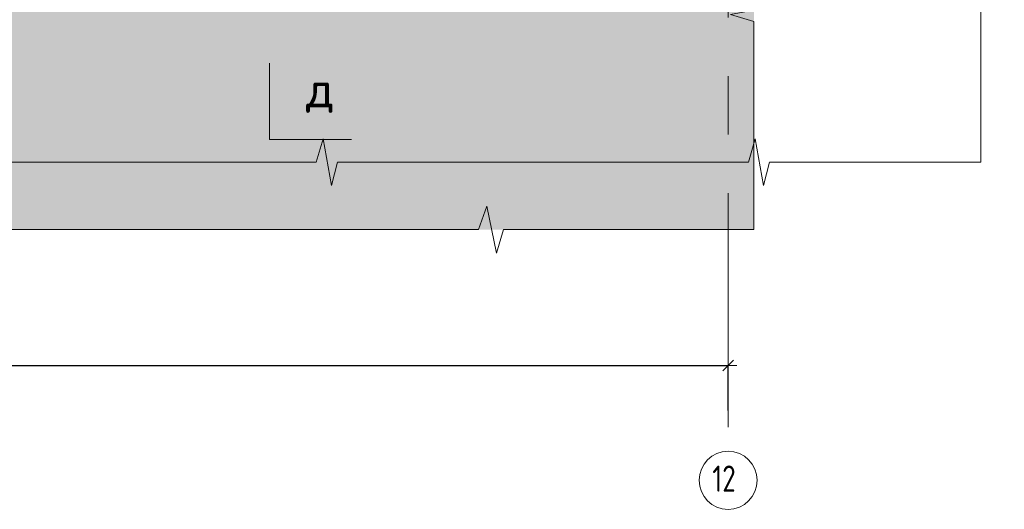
# Model space of a CAD drawing. Header units: metres. Extents: x -38 to 97, y -15 to 21.
# Tile 54 of 229: x 83.245 to 84.928, y -7.764 to -6.926. Entities that reach past the tile are written whole.
import ezdxf

# ---------------------------------------------------------------- set-up
doc = ezdxf.new("R2010")
doc.units = ezdxf.units.M
doc.header["$PDMODE"] = 65
doc.linetypes.add('______11', pattern=[0.5, 0.4, -0.05, 0, -0.05])
doc.linetypes.add('______5', pattern=[1.1, 0.8, -0.1, 0.1, -0.1])
for name, color, linetype, lineweight in [('XR$4$Осевая линия (1)', 7, '______5', 13), ('XR$4$Размерная линия (1)', 7, 'Continuous', 13), ('XR$6$ВК__отв в полу 1-2 эт', 220, 'Continuous', 25)]:
    doc.layers.add(name, color=color, linetype=linetype, lineweight=lineweight)
doc.styles.add('ISOCPEUR', font='txt')
doc.dimstyles.new('DIMSTYLE_24', dxfattribs={"dimtxt": 0.03, "dimasz": 0.03, "dimexe": 0, "dimexo": 0, "dimgap": 0.015, "dimtad": 2, "dimdec": 0, "dimlfac": 1000, "dimrnd": 5, "dimzin": 12, "dimdsep": 46, "dimtxsty": 'ISOCPEUR', "dimblk1": 'ALL_ML_STRICH', "dimblk2": 'ALL_ML_STRICH', "dimsah": 1, "dimcen": 0, "dimclrd": 7, "dimclre": 256, "dimclrt": 7, "dimadec": 0, "dimazin": 0, "dimtfac": 1, "dimtdec": 0, "dimtix": 1, "dimtmove": 2, "dimatfit": 3, "dimfxl": 0, "dimtzin": 0, "dimlwd": 0, "dimlwe": -3, "dimarcsym": 0})

# ---------------------------------------------------------------- blocks, each defined once
blk = doc.blocks.new('ЭЛЕМЕНТ_УЗОРА_19')
at = {"color": 7, "linetype": 'Continuous', "lineweight": 13, "transparency": 33554687}
blk.add_line((84.8875, -7.1699), (84.8875, -7.1699), dxfattribs=at)
blk.add_line((84.8875, -7.1699), (84.8875, -7.1699), dxfattribs=at)
for points in [[(84.8875, -6.4749), (84.8875, -6.8148), (84.9275, -6.8245), (84.8475, -6.8377), (84.8875, -6.8488), (84.8875, -7.1699)], [(83.4102, -7.1699), (83.049, -7.1699), (83.0387, -7.2099), (83.0246, -7.1299), (83.0128, -7.1699), (82.6716, -7.1699)], [(84.1489, -7.1699), (83.7877, -7.1699), (83.7773, -7.2099), (83.7633, -7.1299), (83.7515, -7.1699), (83.4102, -7.1699)], [(84.8875, -7.1699), (84.5263, -7.1699), (84.516, -7.2099), (84.5019, -7.1299), (84.4901, -7.1699), (84.1489, -7.1699)]]:
    blk.add_lwpolyline(points, dxfattribs=at)
blk = doc.blocks.new('ALL_ML_STRICH')
at = {"color": 0, "linetype": 'ByBlock', "lineweight": -2}
for p, q in [((-1, 0), (0.5, 0)), ((-0.3, -0.3), (0.3, 0.3)), ((0, -0.5), (0, 0.5))]:
    blk.add_line(p, q, dxfattribs=at)
blk = doc.blocks.new('*D372')
at = {"layer": 'DEFPOINTS', "color": 7, "linetype": 'Continuous', "lineweight": 13, "transparency": 33554687}
for p in [(80.3555, -7.5177), (84.4555, -7.5744), (80.3555, -7.6022)]:
    blk.add_point(p, dxfattribs=at)
at = {"layer": 'XR$4$Размерная линия (1)', "color": 9, "linetype": 'Continuous', "lineweight": -2, "true_color": 0xc7c7c7, "transparency": 33554687}
for p, q in [((80.3555, -7.5177), (80.3555, -7.5177)), ((84.4555, -7.5944), (84.4555, -7.5177))]:
    blk.add_line(p, q, dxfattribs=at)
at = {"layer": 'XR$4$Размерная линия (1)', "color": 7, "linetype": 'Continuous', "lineweight": -2, "transparency": 33554687}
blk.add_line((80.3555, -7.5177), (84.4555, -7.5177), dxfattribs=at)
at = {"layer": 'XR$4$Размерная линия (1)', "color": 7, "linetype": 'Continuous', "lineweight": 13, "transparency": 33554687, "xscale": 0.03, "yscale": 0.03, "zscale": 0.03, "rotation": 180}
blk.add_blockref('ALL_ML_STRICH', (80.3555, -7.5177), dxfattribs=at)
at = {"layer": 'XR$4$Размерная линия (1)', "color": 7, "linetype": 'Continuous', "lineweight": 13, "transparency": 33554687, "xscale": 0.03, "yscale": 0.03, "zscale": 0.03}
blk.add_blockref('ALL_ML_STRICH', (84.4555, -7.5177), dxfattribs=at)
at = {"layer": 'XR$4$Размерная линия (1)', "color": 7, "linetype": 'Continuous', "lineweight": 13, "transparency": 33554687, "insert": (82.4085, -7.4877), "char_height": 0.03, "width": 0.12, "attachment_point": 5, "style": 'ISOCPEUR'}
blk.add_mtext('\\A1;{4100}', dxfattribs=at)
blk = doc.blocks.new('ЭЛЕМЕНТ_УЗОРА_33')
at = {"color": 7, "linetype": 'Continuous', "lineweight": 13, "transparency": 33554687}
blk.add_line((84.4996, -7.2854), (84.4996, -7.2854), dxfattribs=at)
for points in [[(84.4996, -5.7454), (84.4996, -6.1219), (84.5396, -6.1327), (84.4596, -6.1473), (84.4996, -6.1596), (84.4996, -6.5154)], [(84.4996, -6.5154), (84.4996, -6.8919), (84.5396, -6.9027), (84.4596, -6.9173), (84.4996, -6.9296), (84.4996, -7.2854)]]:
    blk.add_lwpolyline(points, dxfattribs=at)
blk = doc.blocks.new('ЭЛЕМЕНТ_УЗОРА_34')
at = {"color": 7, "linetype": 'Continuous', "lineweight": 13, "transparency": 33554687}
for points in [[(83.6246, -7.2854), (83.1968, -7.2854), (83.1845, -7.3254), (83.1679, -7.2454), (83.1539, -7.2854), (82.7496, -7.2854)], [(84.4996, -7.2854), (84.0718, -7.2854), (84.0595, -7.3254), (84.0429, -7.2454), (84.0289, -7.2854), (83.6246, -7.2854)]]:
    blk.add_lwpolyline(points, dxfattribs=at)
blk = doc.blocks.new('СЛОЖНЫЙ_ОБЪЕКТ_98')
at = {"linetype": 'Continuous', "lineweight": 25, "true_color": 0x000000, "transparency": 33554687}
blk.add_hatch(color=18, dxfattribs=at).paths.add_polyline_path([(83.6843, -6.9992), (83.6844, -6.9985), (83.6844, -6.901), (83.6593, -6.901), (83.6593, -6.9985), (83.6593, -6.9992), (83.6595, -7), (83.6597, -7.0007), (83.6601, -7.0014), (83.6605, -7.002), (83.661, -7.0026), (83.6616, -7.0031), (83.6622, -7.0035), (83.6629, -7.0039), (83.6636, -7.0041), (83.6644, -7.0043), (83.6652, -7.0043), (83.6785, -7.0043), (83.6793, -7.0043), (83.68, -7.0041), (83.6807, -7.0039), (83.6814, -7.0035), (83.6821, -7.0031), (83.6827, -7.0026), (83.6832, -7.002), (83.6836, -7.0014), (83.6839, -7.0007), (83.6842, -7)])
at = {"layer": 'XR$6$ВК__отв в полу 1-2 эт', "color": 7, "linetype": 'Continuous', "lineweight": 13, "transparency": 33554687}
for p, q in [((83.6718, -7.001), (83.6718, -7.131)), ((83.6718, -7.131), (83.8118, -7.131))]:
    blk.add_line(p, q, dxfattribs=at)
at = {"color": 7, "linetype": 'Continuous', "lineweight": 13, "transparency": 33554687, "insert": (83.758, -7.0509), "char_height": 0.06, "width": 0.065333, "attachment_point": 5, "style": 'ISOCPEUR'}
blk.add_mtext('\\A1;{\\fISOCPEUR|i0|b0;\\H0.060000;\\W1.000000;\\C7;д}\\P', dxfattribs=at)

msp = doc.modelspace()

# ---------------------------------------------------------------- hatches: boundary and pattern name
at = {"linetype": 'Continuous', "lineweight": 13, "true_color": 0xf1f1f1, "transparency": 33554687}
msp.add_hatch(color=7, dxfattribs=at).paths.add_polyline_path([(81.24, -7.2854), (84.4996, -7.2854), (84.4996, -5.8499), (81.24, -5.8499)])

# ---------------------------------------------------------------- linework, layer by layer
at = {"layer": 'XR$4$Осевая линия (1)', "color": 253, "linetype": '______11', "lineweight": 13, "true_color": 0xa0a0a0, "transparency": 33554687}
msp.add_line((84.4555, -4.4229), (84.4555, -7.6593), dxfattribs=at)
at = {"layer": 'XR$4$Осевая линия (1)', "color": 7, "linetype": 'Continuous', "lineweight": 13, "transparency": 33554687}
msp.add_circle((84.4555, -7.714), 0.0496, dxfattribs=at)

# ---------------------------------------------------------------- block references
at = {"color": 7, "linetype": 'Continuous', "lineweight": 13, "transparency": 33554687}
for name in ['СЛОЖНЫЙ_ОБЪЕКТ_98', 'ЭЛЕМЕНТ_УЗОРА_19', 'ЭЛЕМЕНТ_УЗОРА_33', 'ЭЛЕМЕНТ_УЗОРА_34']:
    msp.add_blockref(name, (0, 0), dxfattribs=at)

# ---------------------------------------------------------------- texts
at = {"layer": 'XR$4$Осевая линия (1)', "color": 7, "linetype": 'Continuous', "lineweight": 13, "transparency": 33554687, "insert": (84.4285, -7.7336), "char_height": 0.045, "width": 0.070842, "attachment_point": 7, "style": 'ISOCPEUR'}
msp.add_mtext('\\W0.75;12', dxfattribs=at)

# ---------------------------------------------------------------- dimensions: what is measured, and where the dimension line sits
at = {"layer": 'XR$4$Размерная линия (1)', "color": 7, "linetype": 'Continuous', "lineweight": 13, "transparency": 33554687}
dim = msp.add_linear_dim(base=(84.4555, -7.5177), p1=(80.3555, -7.5177), p2=(84.4555, -7.5944), dimstyle='DIMSTYLE_24', override={"dimpost": '<>', "dimclrd": 7, "dimclre": 9, "dimclrt": 7, "dimlwd": 0, "dimlwe": 65533}, dxfattribs=at)
dim.commit()
dim.dimension.update_dxf_attribs({"geometry": '*D372', "text_midpoint": (82.4085, -7.4877), "dimtype": 160})

doc.saveas('drawing.dxf')
